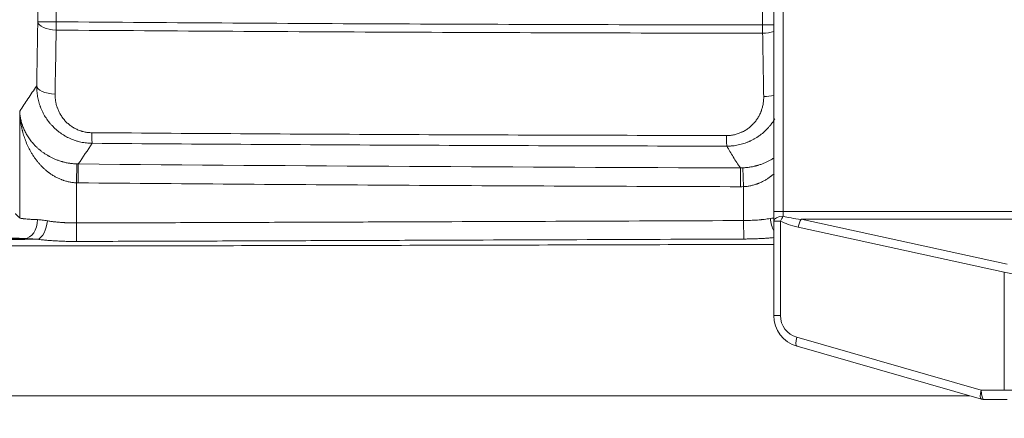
# Model space of a CAD drawing. Header units: millimetres. Extents: x -8 to 594, y 0 to 420.
# Tile 127 of 249: x 208 to 234, y 283 to 294. Entities that reach past the tile are written whole.
import ezdxf

# ---------------------------------------------------------------- set-up
doc = ezdxf.new("R2010")
doc.units = ezdxf.units.MM
doc.layers.add('1', color=7, linetype='Continuous', true_color=0xffffff)

msp = doc.modelspace()

# ---------------------------------------------------------------- linework, layer by layer
at = {"layer": '1', "color": 155, "linetype": 'Continuous', "lineweight": 13}
for p, q in [((208.055, 293.455), (208.055, 309.066)), ((208.542, 309.081), (208.542, 293.455)), ((227.781, 308.992), (227.781, 288.432)), ((208.542, 293.455), (208.055, 293.455)), ((207.577, 288.265), (207.577, 291.09)), ((209.092, 289.691), (209.076, 289.192)), ((209.128, 289.691), (209.124, 289.191)), ((226.648, 289.588), (226.646, 289.089)), ((226.71, 289.589), (226.729, 289.091)), ((209.076, 289.192), (209.076, 288.129)), ((227.781, 288.432), (227.531, 288.432)), ((227.781, 288.432), (249.124, 288.432)), ((227.781, 288.432), (227.781, 288.307)), ((226.733, 288.193), (226.735, 287.704)), ((227.531, 288.181), (227.705, 288.181)), ((227.705, 288.181), (227.705, 285.681)), ((249.124, 288.226), (228.252, 288.226)), ((228.252, 288.226), (233.706, 287.035)), ((209.076, 288.129), (209.077, 287.64)), ((233.63, 286.828), (228.176, 288.019)), ((233.63, 283.706), (233.63, 286.828)), ((227.531, 285.681), (227.705, 285.681)), ((228.14, 285.105), (233.018, 283.706)), ((233.018, 283.706), (233.63, 283.706)), ((233.63, 283.706), (236.503, 283.706))]:
    msp.add_line(p, q, dxfattribs=at)
at = {"layer": '1', "color": 155, "linetype": 'Continuous', "lineweight": 18}
for p, q in [((227.531, 288.432), (227.531, 308.975)), ((227.531, 288.181), (227.531, 288.432)), ((227.531, 285.681), (227.531, 288.181)), ((233.025, 283.466), (228.147, 284.864)), ((233.706, 283.456), (233.094, 283.456))]:
    msp.add_line(p, q, dxfattribs=at)
for centre, radius, start, end in [((228.381, 285.681), 0.85, 180, 254), ((233.094, 283.706), 0.25, 254, 270)]:
    msp.add_arc(centre, radius, start, end, dxfattribs=at)
at = {"layer": '1', "color": 155, "linetype": 'Continuous', "lineweight": 13}
msp.add_arc((228.305, 285.681), 0.6, 180, 254, dxfattribs=at)
for centre, major_axis, ratio, start_param, end_param in [((208.555, 293.455), (-0.5, 0.009), 0.437911, 0.038829, 1.551388), ((208.555, 293.455), (-0.004, -0.5), 0.026029, 4.712594, 5.165354), ((227.247, 293.371), (-0.5, -0.001), 0.000074, 4.107338, 4.738418), ((227.247, 293.371), (0.001, 0.5), 0.026029, 1.570836, 2.023724), ((227.247, 293.371), (0.5, 0.008), 0.437319, 4.681064, 5.310254), ((208.526, 291.761), (-0.5, 0.009), 0.437911, 0.038829, 1.551396), ((227.275, 291.693), (0.5, 0.009), 0.437305, 4.680832, 5.242811), ((209.5, 290.737), (-0.004, -0.5), 0.026001, 5.165351, 6.230808), ((226.289, 290.662), (-0.001, -0.5), 0.026016, 5.165318, 6.230808), ((207.708, 288.217), (0.015, 0.5), 0.683658, 3.189633, 4.733523), ((208.055, 288.186), (0.061, 0.496), 0.507626, 3.385486, 4.775109), ((227.678, 288.248), (-0.059, 0.497), 0.470607, 1.516949, 2.239119), ((227.781, 288.181), (-0.25, 0), 0.501813, 4.712389, 6.283185), ((227.781, 288.181), (0.121, 0.219), 0.26981, 1.115863, 1.718535), ((229.057, 288.432), (1.563, 0), 0.32, 3.667286, 4.113699), ((229.133, 288.432), (1.562, 0), 0.16, 3.667286, 4.113699), ((228.252, 288.019), (-0.053, -0.244), 0.298394, 3.773222, 4.777439), ((236.503, 292.79), (9.425, 0), 0.664119, 4.402686, 4.712389), ((228.216, 285.105), (-0.069, -0.24), 0.294009, 4.796496, 6.283185), ((233.094, 283.706), (-0.069, -0.24), 0.294009, 4.796496, 6.283185), ((233.094, 283.706), (0, -0.25), 0.304776, 4.712389, 6.283185)]:
    msp.add_ellipse(centre, major_axis=major_axis, ratio=ratio, start_param=start_param, end_param=end_param, dxfattribs=at)
for points in [[(227.234, 293.371), (227.22, 298.147), (227.213, 302.922), (227.211, 307.698)], [(227.263, 291.474), (227.254, 292.034), (227.244, 292.593), (227.235, 293.152)], [(209.495, 290.238), (209.373, 290.056), (209.251, 289.873), (209.128, 289.691)], [(209.092, 289.691), (209.104, 289.691), (209.116, 289.691), (209.128, 289.691)], [(209.128, 289.691), (214.968, 289.638), (220.808, 289.606), (226.648, 289.588)], [(226.648, 289.588), (226.669, 289.588), (226.689, 289.589), (226.71, 289.589)], [(209.124, 289.191), (209.108, 289.192), (209.092, 289.192), (209.076, 289.192)], [(226.729, 289.091), (226.702, 289.089), (226.674, 289.089), (226.646, 289.089)], [(226.733, 288.193), (226.732, 288.492), (226.73, 288.792), (226.729, 289.091)]]:
    msp.add_open_spline(points, degree=3, dxfattribs=at)
for points, knots in [([(208.027, 291.761), (208.031, 292.044), (208.036, 292.326), (208.046, 292.89), (208.051, 293.172), (208.055, 293.455)], [0, 0, 0, 0, 0.5, 0.5, 1, 1, 1, 1]), ([(208.542, 293.455), (211.657, 293.43), (214.773, 293.411), (221.003, 293.384), (224.119, 293.376), (227.234, 293.371)], [0, 0, 0, 0, 0.5, 0.5, 1, 1, 1, 1]), ([(208.542, 293.236), (208.537, 292.936), (208.532, 292.637), (208.522, 292.072), (208.517, 291.807), (208.513, 291.543)], [0, 0, 0, 0, 0.530895, 0.530895, 1, 1, 1, 1]), ([(227.235, 293.152), (224.119, 293.157), (221.004, 293.165), (214.773, 293.193), (211.657, 293.211), (208.542, 293.236)], [0, 0, 0, 0, 0.5, 0.5, 1, 1, 1, 1]), ([(207.577, 291.09), (207.649, 291.199), (207.722, 291.307), (207.872, 291.531), (207.95, 291.646), (208.027, 291.761)], [0, 0, 0, 0, 0.486093, 0.486093, 1, 1, 1, 1]), ([(209.495, 290.238), (209.47, 290.238), (209.42, 290.24), (209.37, 290.244), (209.295, 290.253), (209.246, 290.261), (209.173, 290.277), (209.148, 290.282), (209.112, 290.292), (209.1, 290.296), (209.076, 290.303), (209.064, 290.307), (209.028, 290.318), (208.981, 290.335), (208.935, 290.354), (208.867, 290.384), (208.822, 290.407), (208.758, 290.444), (208.737, 290.457), (208.705, 290.477), (208.69, 290.487), (208.674, 290.497), (208.664, 290.505), (208.659, 290.508), (208.634, 290.526), (208.594, 290.556), (208.556, 290.588), (208.501, 290.636), (208.466, 290.67), (208.416, 290.724), (208.399, 290.742), (208.376, 290.77), (208.364, 290.785), (208.353, 290.799), (208.345, 290.809), (208.341, 290.814), (208.308, 290.858), (208.28, 290.898), (208.229, 290.98), (208.206, 291.022), (208.163, 291.109), (208.144, 291.153), (208.124, 291.204), (208.122, 291.21), (208.118, 291.221), (208.116, 291.227), (208.11, 291.244), (208.106, 291.255), (208.095, 291.29), (208.088, 291.313), (208.069, 291.382), (208.058, 291.429), (208.042, 291.523), (208.036, 291.57), (208.028, 291.665), (208.026, 291.713), (208.027, 291.761)], [0, 0, 0, 0, 0.03125, 0.0625, 0.0625, 0.125, 0.125, 0.15625, 0.15625, 0.171875, 0.171875, 0.1875, 0.1875, 0.21875, 0.25, 0.25, 0.3125, 0.3125, 0.34375, 0.34375, 0.359375, 0.367188, 0.367188, 0.375, 0.375, 0.40625, 0.4375, 0.4375, 0.5, 0.5, 0.53125, 0.53125, 0.546875, 0.554688, 0.554688, 0.5625, 0.5625, 0.625, 0.625, 0.6875, 0.6875, 0.75, 0.75, 0.757813, 0.757813, 0.765625, 0.765625, 0.78125, 0.78125, 0.8125, 0.8125, 0.875, 0.875, 0.9375, 0.9375, 1, 1, 1, 1]), ([(208.513, 291.543), (208.512, 291.511), (208.513, 291.48), (208.518, 291.418), (208.521, 291.388), (208.531, 291.326), (208.538, 291.296), (208.549, 291.25), (208.553, 291.235), (208.56, 291.213), (208.564, 291.201), (208.568, 291.19), (208.57, 291.183), (208.572, 291.179), (208.584, 291.145), (208.596, 291.116), (208.623, 291.059), (208.637, 291.03), (208.67, 290.975), (208.687, 290.948), (208.709, 290.919), (208.711, 290.915), (208.716, 290.909), (208.718, 290.906), (208.726, 290.896), (208.741, 290.877), (208.757, 290.858), (208.789, 290.821), (208.812, 290.798), (208.861, 290.753), (208.886, 290.732), (208.916, 290.709), (208.92, 290.707), (208.927, 290.702), (208.93, 290.699), (208.94, 290.692), (208.947, 290.687), (208.968, 290.673), (208.983, 290.664), (209.026, 290.638), (209.056, 290.623), (209.117, 290.594), (209.149, 290.581), (209.186, 290.569), (209.19, 290.567), (209.198, 290.565), (209.211, 290.561), (209.223, 290.557), (209.248, 290.55), (209.265, 290.546), (209.315, 290.535), (209.349, 290.529), (209.417, 290.521), (209.452, 290.519), (209.487, 290.519)], [0, 0, 0, 0, 0.0625, 0.0625, 0.125, 0.125, 0.1875, 0.1875, 0.21875, 0.21875, 0.234375, 0.242188, 0.242188, 0.25, 0.25, 0.3125, 0.3125, 0.375, 0.375, 0.4375, 0.4375, 0.445312, 0.445312, 0.453125, 0.453125, 0.46875, 0.5, 0.5, 0.5625, 0.5625, 0.625, 0.625, 0.632812, 0.632812, 0.640625, 0.640625, 0.65625, 0.65625, 0.6875, 0.6875, 0.75, 0.75, 0.8125, 0.8125, 0.820312, 0.820312, 0.828125, 0.84375, 0.84375, 0.875, 0.875, 0.9375, 0.9375, 1, 1, 1, 1]), ([(226.277, 290.444), (226.294, 290.444), (226.312, 290.444), (226.339, 290.446), (226.348, 290.446), (226.361, 290.447), (226.365, 290.448), (226.374, 290.448), (226.379, 290.449), (226.418, 290.453), (226.453, 290.459), (226.521, 290.474), (226.554, 290.483), (226.62, 290.505), (226.652, 290.518), (226.687, 290.534), (226.691, 290.536), (226.699, 290.54), (226.711, 290.545), (226.722, 290.551), (226.745, 290.563), (226.76, 290.572), (226.803, 290.598), (226.831, 290.616), (226.885, 290.656), (226.91, 290.677), (226.947, 290.711), (226.959, 290.722), (226.977, 290.74), (226.982, 290.746), (226.991, 290.755), (226.994, 290.758), (226.999, 290.764), (227.002, 290.767), (227.027, 290.795), (227.047, 290.821), (227.086, 290.873), (227.103, 290.9), (227.136, 290.955), (227.151, 290.983), (227.172, 291.027), (227.178, 291.042), (227.187, 291.064), (227.192, 291.075), (227.196, 291.086), (227.199, 291.094), (227.2, 291.098), (227.213, 291.132), (227.222, 291.162), (227.238, 291.223), (227.244, 291.254), (227.255, 291.316), (227.258, 291.348), (227.263, 291.411), (227.264, 291.442), (227.263, 291.474)], [0, 0, 0, 0, 0.03125, 0.03125, 0.046875, 0.046875, 0.054687, 0.054687, 0.0625, 0.0625, 0.125, 0.125, 0.1875, 0.1875, 0.25, 0.25, 0.257812, 0.257812, 0.265625, 0.28125, 0.28125, 0.3125, 0.3125, 0.375, 0.375, 0.4375, 0.4375, 0.46875, 0.46875, 0.484375, 0.484375, 0.492188, 0.492188, 0.5, 0.5, 0.5625, 0.5625, 0.625, 0.625, 0.6875, 0.6875, 0.71875, 0.71875, 0.734375, 0.742188, 0.742188, 0.75, 0.75, 0.8125, 0.8125, 0.875, 0.875, 0.9375, 0.9375, 1, 1, 1, 1]), ([(207.577, 291.09), (207.577, 291.09), (207.577, 291.089), (207.577, 291.089), (207.577, 291.088), (207.577, 291.088), (207.577, 291.086), (207.577, 291.082), (207.577, 291.074), (207.578, 291.057), (207.58, 291.044), (207.582, 291.016), (207.584, 290.997), (207.592, 290.942), (207.598, 290.905), (207.614, 290.832), (207.624, 290.795), (207.638, 290.749), (207.643, 290.735), (207.647, 290.722), (207.651, 290.712), (207.652, 290.708), (207.66, 290.685), (207.667, 290.667), (207.689, 290.613), (207.706, 290.577), (207.742, 290.506), (207.761, 290.47), (207.804, 290.401), (207.828, 290.366), (207.866, 290.315), (207.879, 290.298), (207.906, 290.264), (207.924, 290.243), (207.942, 290.222), (207.95, 290.214), (207.954, 290.209), (207.965, 290.197), (207.973, 290.189), (207.997, 290.164), (208.013, 290.148), (208.047, 290.116), (208.064, 290.1), (208.1, 290.069), (208.118, 290.054), (208.156, 290.024), (208.176, 290.009), (208.217, 289.98), (208.237, 289.966), (208.281, 289.938), (208.303, 289.924), (208.332, 289.908), (208.338, 289.904), (208.349, 289.898), (208.367, 289.888), (208.385, 289.878), (208.421, 289.86), (208.446, 289.848), (208.497, 289.825), (208.523, 289.813), (208.577, 289.793), (208.604, 289.783), (208.647, 289.769), (208.661, 289.764), (208.683, 289.758), (208.69, 289.755), (208.705, 289.751), (208.72, 289.747), (208.734, 289.743), (208.749, 289.739), (208.757, 289.738), (208.779, 289.732), (208.795, 289.729), (208.84, 289.719), (208.871, 289.714), (208.933, 289.704), (208.964, 289.7), (209.028, 289.694), (209.06, 289.692), (209.092, 289.691)], [0, 0, 0, 0, 0.000488, 0.000488, 0.000977, 0.000977, 0.001953, 0.003906, 0.007813, 0.015625, 0.03125, 0.03125, 0.0625, 0.0625, 0.125, 0.125, 0.1875, 0.1875, 0.203125, 0.210938, 0.210938, 0.21875, 0.21875, 0.25, 0.25, 0.3125, 0.3125, 0.375, 0.375, 0.4375, 0.4375, 0.46875, 0.46875, 0.5, 0.507813, 0.507813, 0.515625, 0.515625, 0.53125, 0.53125, 0.5625, 0.5625, 0.59375, 0.59375, 0.625, 0.625, 0.65625, 0.65625, 0.6875, 0.6875, 0.71875, 0.71875, 0.726563, 0.726563, 0.734375, 0.75, 0.75, 0.78125, 0.78125, 0.8125, 0.8125, 0.84375, 0.84375, 0.859375, 0.859375, 0.867188, 0.867188, 0.875, 0.882813, 0.882813, 0.890625, 0.890625, 0.90625, 0.90625, 0.9375, 0.9375, 0.96875, 0.96875, 1, 1, 1, 1]), ([(209.076, 289.192), (209.043, 289.194), (209.011, 289.197), (208.948, 289.205), (208.917, 289.21), (208.855, 289.222), (208.824, 289.23), (208.778, 289.243), (208.763, 289.248), (208.741, 289.255), (208.733, 289.258), (208.718, 289.263), (208.704, 289.268), (208.689, 289.274), (208.674, 289.279), (208.667, 289.282), (208.645, 289.291), (208.631, 289.297), (208.589, 289.316), (208.562, 289.33), (208.508, 289.358), (208.482, 289.373), (208.432, 289.404), (208.407, 289.421), (208.371, 289.446), (208.353, 289.459), (208.335, 289.472), (208.324, 289.481), (208.318, 289.486), (208.289, 289.508), (208.267, 289.527), (208.224, 289.565), (208.203, 289.584), (208.163, 289.624), (208.144, 289.644), (208.106, 289.685), (208.088, 289.705), (208.052, 289.747), (208.035, 289.769), (208.002, 289.812), (207.986, 289.834), (207.962, 289.867), (207.955, 289.878), (207.943, 289.895), (207.94, 289.901), (207.932, 289.912), (207.914, 289.941), (207.896, 289.969), (207.869, 290.015), (207.856, 290.038), (207.819, 290.108), (207.796, 290.155), (207.754, 290.249), (207.735, 290.297), (207.699, 290.394), (207.684, 290.442), (207.662, 290.516), (207.656, 290.541), (207.648, 290.572), (207.646, 290.578), (207.643, 290.59), (207.639, 290.609), (207.634, 290.627), (207.621, 290.69), (207.611, 290.739), (207.596, 290.839), (207.59, 290.889), (207.583, 290.964), (207.581, 290.989), (207.579, 291.027), (207.578, 291.046), (207.577, 291.068), (207.577, 291.079), (207.577, 291.084), (207.577, 291.087), (207.577, 291.088), (207.577, 291.088), (207.577, 291.089), (207.577, 291.089), (207.577, 291.09)], [0, 0, 0, 0, 0.03125, 0.03125, 0.0625, 0.0625, 0.09375, 0.09375, 0.109375, 0.109375, 0.117187, 0.117187, 0.125, 0.132812, 0.132812, 0.140625, 0.140625, 0.15625, 0.15625, 0.1875, 0.1875, 0.21875, 0.21875, 0.25, 0.25, 0.265625, 0.273437, 0.273437, 0.28125, 0.28125, 0.3125, 0.3125, 0.34375, 0.34375, 0.375, 0.375, 0.40625, 0.40625, 0.4375, 0.4375, 0.46875, 0.46875, 0.484375, 0.484375, 0.492187, 0.492187, 0.5, 0.53125, 0.53125, 0.5625, 0.5625, 0.625, 0.625, 0.6875, 0.6875, 0.75, 0.75, 0.78125, 0.78125, 0.789062, 0.789062, 0.796875, 0.8125, 0.8125, 0.875, 0.875, 0.9375, 0.9375, 0.96875, 0.96875, 0.984375, 0.992187, 0.996094, 0.998047, 0.999023, 0.999023, 0.999512, 0.999512, 1, 1, 1, 1]), ([(227.557, 290.884), (227.552, 290.877), (227.548, 290.87), (227.518, 290.822), (227.49, 290.781), (227.445, 290.723), (227.43, 290.704), (227.398, 290.666), (227.381, 290.648), (227.33, 290.593), (227.294, 290.559), (227.22, 290.494), (227.181, 290.463), (227.12, 290.42), (227.079, 290.393), (227.015, 290.354), (226.971, 290.33), (226.937, 290.313), (226.925, 290.308), (226.908, 290.3), (226.902, 290.297), (226.891, 290.292), (226.862, 290.279), (226.809, 290.257), (226.738, 290.232), (226.665, 290.211), (226.592, 290.194), (226.517, 290.18), (226.466, 290.174), (226.435, 290.17), (226.428, 290.17), (226.415, 290.169), (226.409, 290.168), (226.39, 290.166), (226.377, 290.166), (226.339, 290.164), (226.313, 290.163), (226.287, 290.163)], [0, 0, 0, 0, 0.016982, 0.016982, 0.115283, 0.115283, 0.164434, 0.164434, 0.213585, 0.213585, 0.311887, 0.311887, 0.410189, 0.410189, 0.45934, 0.508491, 0.557642, 0.557642, 0.582217, 0.582217, 0.594505, 0.594505, 0.606793, 0.655944, 0.705094, 0.754245, 0.803396, 0.852547, 0.901698, 0.901698, 0.913986, 0.913986, 0.926274, 0.926274, 0.950849, 0.950849, 1, 1, 1, 1]), ([(209.487, 290.519), (212.285, 290.498), (215.083, 290.481), (220.68, 290.457), (223.478, 290.449), (226.277, 290.444)], [0, 0, 0, 0, 0.5, 0.5, 1, 1, 1, 1]), ([(226.287, 290.163), (223.488, 290.168), (220.69, 290.176), (215.093, 290.201), (212.294, 290.217), (209.495, 290.238)], [0, 0, 0, 0, 0.5, 0.5, 1, 1, 1, 1]), ([(226.648, 289.588), (226.581, 289.684), (226.518, 289.78), (226.397, 289.972), (226.341, 290.067), (226.287, 290.163)], [0, 0, 0, 0, 0.5, 0.5, 1, 1, 1, 1]), ([(226.71, 289.589), (226.742, 289.591), (226.774, 289.593), (226.838, 289.599), (226.869, 289.603), (226.931, 289.613), (226.962, 289.618), (227.007, 289.628), (227.022, 289.632), (227.045, 289.637), (227.052, 289.639), (227.067, 289.643), (227.082, 289.647), (227.097, 289.651), (227.111, 289.655), (227.118, 289.658), (227.14, 289.664), (227.154, 289.669), (227.197, 289.683), (227.224, 289.693), (227.277, 289.714), (227.303, 289.725), (227.354, 289.748), (227.379, 289.761), (227.415, 289.779), (227.433, 289.789), (227.454, 289.801), (227.465, 289.807), (227.471, 289.811), (227.497, 289.826), (227.519, 289.839), (227.541, 289.854), (227.542, 289.854), (227.542, 289.854)], [0, 0, 0, 0, 0.099795, 0.099795, 0.199591, 0.199591, 0.299386, 0.299386, 0.349284, 0.349284, 0.374233, 0.374233, 0.399182, 0.424131, 0.424131, 0.449079, 0.449079, 0.498977, 0.498977, 0.598773, 0.598773, 0.698568, 0.698568, 0.798363, 0.798363, 0.848261, 0.87321, 0.885684, 0.898159, 0.898159, 0.997954, 0.997954, 1, 1, 1, 1]), ([(227.54, 289.433), (227.524, 289.419), (227.507, 289.405), (227.487, 289.39), (227.485, 289.387), (227.479, 289.383), (227.47, 289.376), (227.45, 289.36), (227.432, 289.347), (227.396, 289.322), (227.371, 289.305), (227.321, 289.274), (227.295, 289.259), (227.242, 289.23), (227.215, 289.217), (227.173, 289.198), (227.158, 289.191), (227.137, 289.182), (227.13, 289.179), (227.115, 289.174), (227.1, 289.168), (227.086, 289.163), (227.071, 289.157), (227.063, 289.155), (227.041, 289.147), (227.026, 289.143), (226.98, 289.13), (226.95, 289.122), (226.888, 289.109), (226.857, 289.103), (226.794, 289.095), (226.762, 289.092), (226.729, 289.091)], [0, 0, 0, 0, 0.07626, 0.07626, 0.08909, 0.08909, 0.101919, 0.127579, 0.178898, 0.178898, 0.281535, 0.281535, 0.384173, 0.384173, 0.486811, 0.486811, 0.53813, 0.53813, 0.563789, 0.563789, 0.589449, 0.615108, 0.615108, 0.640768, 0.640768, 0.692087, 0.692087, 0.794724, 0.794724, 0.897362, 0.897362, 1, 1, 1, 1]), ([(226.646, 289.089), (223.726, 289.098), (220.805, 289.11), (214.965, 289.144), (212.044, 289.165), (209.124, 289.191)], [0, 0, 0, 0, 0.5, 0.5, 1, 1, 1, 1]), ([(207.464, 288.378), (207.465, 288.377), (207.466, 288.376), (207.503, 288.338), (207.54, 288.301), (207.577, 288.265)], [0, 0, 0, 0, 0.023723, 0.023723, 1, 1, 1, 1]), ([(207.577, 288.265), (207.578, 288.262), (207.582, 288.26), (207.595, 288.256), (207.604, 288.254), (207.626, 288.249), (207.64, 288.247), (207.659, 288.244), (207.666, 288.244), (207.672, 288.243), (207.676, 288.242), (207.679, 288.242), (207.69, 288.241), (207.7, 288.24), (207.73, 288.237), (207.752, 288.235), (207.801, 288.231), (207.827, 288.229), (207.87, 288.226), (207.885, 288.225), (207.907, 288.224), (207.919, 288.223), (207.931, 288.223), (207.939, 288.222), (207.943, 288.222), (207.98, 288.22), (208.014, 288.219), (208.05, 288.217)], [0, 0, 0, 0, 0.125, 0.125, 0.25, 0.25, 0.375, 0.375, 0.40625, 0.421875, 0.421875, 0.4375, 0.4375, 0.5, 0.5, 0.625, 0.625, 0.75, 0.75, 0.8125, 0.8125, 0.84375, 0.859375, 0.859375, 0.875, 0.875, 1, 1, 1, 1]), ([(208.05, 288.217), (208.07, 288.216), (208.09, 288.215), (208.132, 288.211), (208.153, 288.209), (208.197, 288.203), (208.219, 288.2), (208.264, 288.193), (208.287, 288.19), (208.31, 288.186)], [0, 0, 0, 0, 0.25, 0.25, 0.5, 0.5, 0.75, 0.75, 1, 1, 1, 1]), ([(208.31, 288.186), (208.339, 288.181), (208.368, 288.177), (208.427, 288.168), (208.487, 288.161), (208.549, 288.154), (208.612, 288.148), (208.644, 288.145), (208.692, 288.142), (208.709, 288.141), (208.733, 288.139), (208.745, 288.138), (208.758, 288.138), (208.766, 288.137), (208.77, 288.137), (208.807, 288.135), (208.874, 288.132), (208.941, 288.13), (209.008, 288.129), (209.042, 288.129), (209.076, 288.129)], [0, 0, 0, 0, 0.125, 0.125, 0.25, 0.375, 0.375, 0.5, 0.5, 0.5625, 0.5625, 0.59375, 0.609375, 0.609375, 0.625, 0.625, 0.75, 0.875, 0.875, 1, 1, 1, 1]), ([(209.076, 288.129), (209.811, 288.131), (210.547, 288.134), (212.018, 288.138), (213.49, 288.143), (214.961, 288.149), (216.065, 288.153), (216.433, 288.154), (217.168, 288.157), (220.479, 288.169), (223.79, 288.181), (226.733, 288.193)], [0, 0, 0, 0, 0.125, 0.125, 0.25, 0.375, 0.375, 0.4375, 0.4375, 0.5, 1, 1, 1, 1]), ([(226.733, 288.193), (226.764, 288.194), (226.795, 288.194), (226.856, 288.195), (226.917, 288.197), (227.008, 288.202), (227.068, 288.206), (227.128, 288.21), (227.157, 288.213), (227.194, 288.216), (227.201, 288.217), (227.216, 288.218), (227.223, 288.219), (227.245, 288.221), (227.26, 288.223), (227.303, 288.228), (227.36, 288.235), (227.415, 288.243), (227.442, 288.247)], [0, 0, 0, 0, 0.125, 0.125, 0.25, 0.375, 0.5, 0.5, 0.625, 0.625, 0.65625, 0.65625, 0.6875, 0.6875, 0.75, 0.75, 0.875, 1, 1, 1, 1]), ([(227.442, 288.247), (227.467, 288.251), (227.491, 288.255), (227.521, 288.259), (227.527, 288.26), (227.533, 288.261)], [0, 0, 0, 0, 0.806492, 0.806492, 1, 1, 1, 1]), ([(192.307, 287.78), (192.696, 287.775), (193.085, 287.77), (193.869, 287.761), (194.265, 287.757), (195.055, 287.75), (195.451, 287.746), (196.637, 287.737), (197.428, 287.732), (199.009, 287.723), (199.8, 287.72), (200.986, 287.717), (201.382, 287.716), (202.173, 287.715), (202.568, 287.714), (203.754, 287.714), (204.545, 287.714), (205.732, 287.715), (206.127, 287.715), (206.918, 287.716), (207.313, 287.717), (207.709, 287.718)], [0, 0, 0, 0, 0.07575, 0.07575, 0.152771, 0.152771, 0.229792, 0.229792, 0.383833, 0.383833, 0.537875, 0.537875, 0.614896, 0.614896, 0.691917, 0.691917, 0.845958, 0.845958, 0.922979, 0.922979, 1, 1, 1, 1]), ([(208.056, 287.697), (207.749, 287.696), (207.441, 287.696), (206.827, 287.695), (206.519, 287.694), (205.598, 287.693), (204.983, 287.693), (203.754, 287.692), (203.14, 287.693), (201.91, 287.694), (201.296, 287.695), (200.067, 287.698), (199.452, 287.7), (198.224, 287.706), (197.609, 287.709), (196.38, 287.717), (195.766, 287.722), (194.537, 287.733), (193.922, 287.739), (192.974, 287.75), (192.641, 287.754), (192.307, 287.759)], [0, 0, 0, 0, 0.058527, 0.058527, 0.117055, 0.117055, 0.23411, 0.23411, 0.351165, 0.351165, 0.46822, 0.46822, 0.585274, 0.585274, 0.702329, 0.702329, 0.819384, 0.819384, 0.936439, 0.936439, 1, 1, 1, 1]), ([(207.709, 287.718), (207.685, 287.718), (207.638, 287.72), (207.594, 287.721), (207.566, 287.722), (207.561, 287.723), (207.55, 287.723), (207.535, 287.724), (207.519, 287.724), (207.489, 287.726), (207.449, 287.727), (207.395, 287.73), (207.344, 287.733), (207.297, 287.736), (207.255, 287.739), (207.229, 287.741), (207.214, 287.742), (207.211, 287.742), (207.205, 287.743), (207.196, 287.744), (207.188, 287.745), (207.172, 287.746), (207.153, 287.748), (207.128, 287.752), (207.109, 287.755), (207.093, 287.758), (207.083, 287.762), (207.079, 287.764), (207.078, 287.765)], [0, 0, 0, 0, 0.0625, 0.125, 0.125, 0.140625, 0.140625, 0.15625, 0.1875, 0.1875, 0.25, 0.3125, 0.375, 0.4375, 0.5, 0.5625, 0.5625, 0.578125, 0.578125, 0.59375, 0.625, 0.625, 0.6875, 0.75, 0.8125, 0.875, 0.9375, 1, 1, 1, 1]), ([(208.056, 287.697), (208.026, 287.699), (207.996, 287.702), (207.937, 287.706), (207.908, 287.708), (207.85, 287.712), (207.821, 287.713), (207.765, 287.716), (207.737, 287.717), (207.709, 287.718)], [0, 0, 0, 0, 0.25, 0.25, 0.5, 0.5, 0.75, 0.75, 1, 1, 1, 1]), ([(209.077, 287.64), (209.032, 287.64), (208.987, 287.64), (208.898, 287.641), (208.808, 287.643), (208.72, 287.646), (208.67, 287.648), (208.665, 287.648), (208.654, 287.649), (208.637, 287.649), (208.599, 287.651), (208.567, 287.653), (208.502, 287.656), (208.46, 287.659), (208.376, 287.665), (208.293, 287.672), (208.213, 287.679), (208.133, 287.688), (208.094, 287.692), (208.056, 287.697)], [0, 0, 0, 0, 0.125, 0.125, 0.25, 0.375, 0.375, 0.390625, 0.390625, 0.40625, 0.4375, 0.5, 0.5, 0.625, 0.625, 0.75, 0.875, 0.875, 1, 1, 1, 1]), ([(226.735, 287.704), (223.792, 287.692), (220.481, 287.68), (217.17, 287.668), (216.434, 287.665), (216.066, 287.664), (214.963, 287.66), (213.491, 287.654), (212.02, 287.649), (210.548, 287.645), (209.813, 287.642), (209.077, 287.64)], [0, 0, 0, 0, 0.5, 0.5625, 0.5625, 0.625, 0.625, 0.75, 0.875, 0.875, 1, 1, 1, 1]), ([(227.534, 287.743), (227.508, 287.741), (227.483, 287.738), (227.437, 287.734), (227.418, 287.733), (227.389, 287.73), (227.379, 287.73), (227.359, 287.728), (227.349, 287.727), (227.3, 287.724), (227.261, 287.721), (227.182, 287.717), (227.102, 287.713), (227.021, 287.71), (226.94, 287.707), (226.899, 287.706), (226.817, 287.705), (226.776, 287.705), (226.735, 287.704)], [0, 0, 0, 0, 0.102032, 0.102032, 0.176862, 0.176862, 0.214278, 0.214278, 0.251693, 0.251693, 0.401354, 0.401354, 0.551016, 0.700677, 0.700677, 0.850339, 0.850339, 1, 1, 1, 1])]:
    msp.add_open_spline(points, degree=3, knots=knots, dxfattribs=at)
at = {"layer": '1', "color": 155, "linetype": 'Continuous', "lineweight": 18}
for points, degree, knots in [([(252.919, 267.397), (252.413, 267.403), (251.802, 267.409), (251.141, 267.417), (250.453, 267.428), (249.743, 267.447), (249.502, 267.45), (249.349, 267.444), (249.121, 267.445), (248.569, 267.47), (247.391, 267.476), (244.548, 267.501), (238.643, 267.522), (231.151, 267.538), (223.35, 267.557), (215.297, 267.583), (208.115, 267.62), (203.249, 267.652), (199.939, 267.676), (196.933, 267.714), (194.563, 267.75), (192.505, 267.792), (190.446, 267.837), (188.066, 267.896), (185.651, 267.964), (183.107, 268.049), (180.696, 268.142), (178.671, 268.228), (176.758, 268.319), (174.848, 268.423), (173.151, 268.526), (171.627, 268.628), (170.323, 268.722), (169.182, 268.812), (168.269, 268.889), (167.301, 268.974), (166.163, 269.079), (164.809, 269.211), (163.296, 269.369), (161.56, 269.564), (159.674, 269.794), (157.792, 270.043), (155.916, 270.312), (154.046, 270.604), (152.212, 270.912), (150.573, 271.21), (149.127, 271.489), (147.871, 271.745), (146.802, 271.973), (145.894, 272.174), (144.989, 272.382), (144.087, 272.596), (143.189, 272.817), (142.294, 273.045), (141.403, 273.28), (140.516, 273.523), (139.632, 273.773), (138.752, 274.03), (137.875, 274.295), (137.003, 274.568), (136.133, 274.849), (135.267, 275.137), (134.405, 275.434), (133.546, 275.739), (132.69, 276.051), (131.837, 276.371), (130.986, 276.698), (130.139, 277.033), (129.285, 277.378), (128.264, 277.799), (127.079, 278.303), (125.883, 278.828), (124.713, 279.359), (123.388, 279.977), (122.072, 280.61), (120.765, 281.258), (119.323, 281.992), (117.712, 282.838), (116.3, 283.603), (115.028, 284.309), (113.763, 285.026), (112.702, 285.64), (111.762, 286.191), (110.749, 286.803), (109.92, 287.312), (109.402, 287.631), (108.999, 287.881), (108.79, 288.01)], 5, [0, 0, 0, 0, 0, 0, 0.016833, 0.020278, 0.021974, 0.022944, 0.023576, 0.024508, 0.025324, 0.029937, 0.041286, 0.062514, 0.118916, 0.221378, 0.278719, 0.300339, 0.32995, 0.357444, 0.383059, 0.388759, 0.400332, 0.408793, 0.425949, 0.451567, 0.468012, 0.480813, 0.49361, 0.506404, 0.519194, 0.531982, 0.544767, 0.550514, 0.557551, 0.563005, 0.570335, 0.575496, 0.58312, 0.595909, 0.608702, 0.621501, 0.63431, 0.647132, 0.659969, 0.672797, 0.685595, 0.6974, 0.703776, 0.710146, 0.716511, 0.722871, 0.729226, 0.735577, 0.741925, 0.748269, 0.754612, 0.760953, 0.767293, 0.773632, 0.779973, 0.786315, 0.792659, 0.799006, 0.805356, 0.811711, 0.81807, 0.824435, 0.830805, 0.837181, 0.843564, 0.850277, 0.863079, 0.875913, 0.883045, 0.888758, 0.901592, 0.914418, 0.927239, 0.940058, 0.952876, 0.958227, 0.965696, 0.978519, 0.983285, 0.991347, 1, 1, 1, 1, 1, 1]), ([(252.916, 267.123), (252.41, 267.128), (251.799, 267.134), (251.137, 267.142), (250.447, 267.152), (249.737, 267.171), (249.505, 267.174), (249.353, 267.168), (249.114, 267.169), (248.562, 267.194), (247.389, 267.199), (244.546, 267.222), (238.642, 267.241), (231.15, 267.254), (223.349, 267.27), (215.295, 267.292), (208.112, 267.326), (203.245, 267.355), (199.933, 267.378), (196.924, 267.414), (194.553, 267.449), (192.492, 267.49), (190.432, 267.535), (188.05, 267.592), (185.631, 267.659), (183.084, 267.743), (180.669, 267.835), (178.64, 267.92), (176.723, 268.011), (174.808, 268.114), (173.106, 268.217), (171.577, 268.319), (170.269, 268.412), (169.124, 268.502), (168.208, 268.579), (167.236, 268.664), (166.094, 268.768), (164.735, 268.9), (163.215, 269.059), (161.472, 269.254), (159.578, 269.484), (157.687, 269.733), (155.801, 270.003), (153.92, 270.295), (152.076, 270.605), (150.427, 270.903), (148.972, 271.183), (147.707, 271.441), (146.632, 271.67), (145.718, 271.871), (144.806, 272.08), (143.898, 272.295), (142.994, 272.518), (142.092, 272.747), (141.195, 272.983), (140.301, 273.227), (139.41, 273.478), (138.523, 273.737), (137.64, 274.004), (136.76, 274.278), (135.884, 274.561), (135.011, 274.851), (134.142, 275.15), (133.276, 275.456), (132.414, 275.771), (131.555, 276.093), (130.698, 276.422), (129.845, 276.758), (128.986, 277.105), (127.959, 277.528), (126.766, 278.034), (125.563, 278.562), (124.385, 279.096), (123.055, 279.716), (121.732, 280.352), (120.418, 281.002), (118.969, 281.738), (117.352, 282.587), (115.934, 283.354), (114.658, 284.062), (113.388, 284.781), (112.324, 285.396), (111.381, 285.949), (110.364, 286.562), (109.533, 287.071), (109.013, 287.391), (108.609, 287.641), (108.4, 287.771)], 5, [0, 0, 0, 0, 0, 0, 0.016833, 0.020278, 0.021974, 0.022944, 0.023576, 0.024508, 0.025324, 0.029937, 0.041286, 0.062514, 0.118916, 0.221378, 0.278719, 0.300339, 0.32995, 0.357444, 0.383059, 0.388759, 0.400332, 0.408793, 0.425949, 0.451567, 0.468012, 0.480813, 0.49361, 0.506404, 0.519194, 0.531982, 0.544767, 0.550514, 0.557551, 0.563005, 0.570335, 0.575496, 0.58312, 0.595909, 0.608702, 0.621501, 0.63431, 0.647132, 0.659969, 0.672797, 0.685595, 0.6974, 0.703776, 0.710146, 0.716511, 0.722871, 0.729226, 0.735577, 0.741925, 0.748269, 0.754612, 0.760953, 0.767293, 0.773632, 0.779973, 0.786315, 0.792659, 0.799006, 0.805356, 0.811711, 0.81807, 0.824435, 0.830805, 0.837181, 0.843564, 0.850277, 0.863079, 0.875913, 0.883045, 0.888758, 0.901592, 0.914418, 0.927239, 0.940058, 0.952876, 0.958227, 0.965696, 0.978519, 0.983285, 0.991347, 1, 1, 1, 1, 1, 1]), ([(252.917, 267.25), (252.412, 267.256), (251.801, 267.263), (251.14, 267.271), (250.45, 267.281), (249.74, 267.3), (249.504, 267.304), (249.351, 267.298), (249.118, 267.299), (248.566, 267.323), (247.391, 267.329), (244.547, 267.354), (238.643, 267.375), (231.151, 267.392), (223.35, 267.411), (215.297, 267.438), (208.115, 267.475), (203.248, 267.506), (199.938, 267.531), (196.931, 267.568), (194.561, 267.604), (192.502, 267.647), (190.443, 267.692), (188.063, 267.751), (185.647, 267.819), (183.103, 267.904), (180.691, 267.997), (178.666, 268.083), (176.752, 268.175), (174.841, 268.278), (173.143, 268.381), (171.619, 268.483), (170.314, 268.578), (169.172, 268.668), (168.259, 268.744), (167.29, 268.83), (166.152, 268.935), (164.797, 269.067), (163.283, 269.225), (161.546, 269.421), (159.659, 269.651), (157.777, 269.9), (155.899, 270.169), (154.027, 270.461), (152.192, 270.77), (150.552, 271.067), (149.105, 271.347), (147.847, 271.604), (146.778, 271.832), (145.869, 272.033), (144.963, 272.241), (144.061, 272.455), (143.162, 272.676), (142.266, 272.905), (141.374, 273.14), (140.486, 273.383), (139.601, 273.633), (138.72, 273.891), (137.843, 274.156), (136.969, 274.429), (136.099, 274.71), (135.232, 274.999), (134.369, 275.296), (133.509, 275.601), (132.652, 275.914), (131.798, 276.234), (130.947, 276.562), (130.098, 276.897), (129.244, 277.242), (128.222, 277.664), (127.036, 278.168), (125.839, 278.693), (124.667, 279.225), (123.342, 279.844), (122.025, 280.478), (120.717, 281.126), (119.273, 281.86), (117.661, 282.707), (116.248, 283.473), (114.976, 284.179), (113.71, 284.897), (112.648, 285.511), (111.708, 286.063), (110.694, 286.675), (109.864, 287.184), (109.346, 287.504), (108.943, 287.754), (108.734, 287.883)], 5, [0, 0, 0, 0, 0, 0, 0.016833, 0.020278, 0.021974, 0.022944, 0.023576, 0.024508, 0.025324, 0.029937, 0.041286, 0.062514, 0.118916, 0.221378, 0.278719, 0.300339, 0.32995, 0.357444, 0.383059, 0.388759, 0.400332, 0.408793, 0.425949, 0.451567, 0.468012, 0.480813, 0.49361, 0.506404, 0.519194, 0.531982, 0.544767, 0.550514, 0.557551, 0.563005, 0.570335, 0.575496, 0.58312, 0.595909, 0.608702, 0.621501, 0.63431, 0.647132, 0.659969, 0.672797, 0.685595, 0.6974, 0.703776, 0.710146, 0.716511, 0.722871, 0.729226, 0.735577, 0.741925, 0.748269, 0.754612, 0.760953, 0.767293, 0.773632, 0.779973, 0.786315, 0.792659, 0.799006, 0.805356, 0.811711, 0.81807, 0.824435, 0.830805, 0.837181, 0.843564, 0.850277, 0.863079, 0.875913, 0.883045, 0.888758, 0.901592, 0.914418, 0.927239, 0.940058, 0.952876, 0.958227, 0.965696, 0.978519, 0.983285, 0.991347, 1, 1, 1, 1, 1, 1]), ([(227.529, 287.563), (227.421, 287.563), (226.116, 287.559), (223.591, 287.552), (219.959, 287.542), (216.351, 287.534), (212.607, 287.527), (208.786, 287.521), (204.91, 287.52), (201.227, 287.528), (197.736, 287.547), (194.785, 287.574), (192.998, 287.597), (192.31, 287.607)], 3, [0, 0, 0, 0, 0.009222, 0.111139, 0.215055, 0.31852, 0.418426, 0.533904, 0.643944, 0.748534, 0.84763, 0.941357, 1, 1, 1, 1]), ([(180.213, 283.551), (180.859, 283.551), (181.517, 283.552), (182.519, 283.552), (182.855, 283.552), (183.364, 283.552), (183.535, 283.552), (183.875, 283.552), (184.045, 283.552), (184.891, 283.552), (185.562, 283.552), (186.395, 283.552), (186.56, 283.552), (186.894, 283.553), (187.063, 283.553), (187.575, 283.553), (187.925, 283.553), (188.641, 283.553), (189.007, 283.553), (189.568, 283.553), (189.757, 283.553), (190.138, 283.553), (190.329, 283.553), (191.286, 283.553), (192.06, 283.553), (193.039, 283.553), (193.235, 283.553), (193.625, 283.553), (193.819, 283.553), (194.399, 283.553), (194.782, 283.553), (195.924, 283.553), (196.673, 283.553), (197.502, 283.553), (197.594, 283.553), (197.731, 283.553), (197.777, 283.553), (197.869, 283.553), (197.918, 283.553), (198.075, 283.553), (198.194, 283.553), (198.393, 283.553), (198.462, 283.553), (198.572, 283.553), (198.61, 283.553), (198.685, 283.553), (198.721, 283.553), (199.038, 283.553), (199.246, 283.553), (199.414, 283.553), (199.442, 283.553), (199.5, 283.553), (199.529, 283.553), (199.617, 283.553), (199.675, 283.553), (199.967, 283.553), (200.2, 283.553), (200.55, 283.553), (200.667, 283.553), (200.842, 283.553), (200.9, 283.553), (200.988, 283.554), (201.017, 283.554), (201.076, 283.554), (201.107, 283.554), (201.399, 283.554), (201.744, 283.554), (202.283, 283.554), (202.396, 283.554), (202.573, 283.554), (202.634, 283.554), (202.756, 283.554), (202.817, 283.554), (203.121, 283.554), (203.364, 283.554), (204.09, 283.554), (204.572, 283.554), (205.531, 283.554), (206.007, 283.554), (208.395, 283.554), (210.323, 283.554), (212.514, 283.554), (212.757, 283.554), (213.244, 283.554), (213.488, 283.554), (214.216, 283.554), (214.694, 283.554), (215.223, 283.554), (215.281, 283.554), (215.399, 283.554), (215.457, 283.554), (215.634, 283.554), (215.757, 283.554), (216.137, 283.554), (216.406, 283.554), (217.264, 283.554), (217.901, 283.554), (219.306, 283.554), (220.082, 283.554), (221.784, 283.554), (222.71, 283.553), (223.961, 283.553), (224.215, 283.553), (224.605, 283.553), (224.735, 283.553), (225, 283.553), (225.133, 283.553), (225.789, 283.553), (226.279, 283.553), (227.652, 283.553), (228.435, 283.553), (230.384, 283.553), (231.153, 283.553), (231.421, 283.553), (231.442, 283.553), (231.462, 283.553), (231.466, 283.553), (231.472, 283.553), (231.475, 283.553), (231.491, 283.553), (231.503, 283.553), (231.541, 283.553), (231.566, 283.553), (231.789, 283.553), (231.987, 283.553), (232.363, 283.553), (232.542, 283.553), (232.72, 283.553)], 3, [0, 0, 0, 0, 0.036096, 0.036096, 0.054144, 0.054144, 0.063168, 0.063168, 0.072192, 0.072192, 0.108288, 0.108288, 0.117312, 0.117312, 0.126336, 0.126336, 0.144383, 0.144383, 0.162431, 0.162431, 0.171455, 0.171455, 0.180479, 0.180479, 0.216575, 0.216575, 0.225599, 0.225599, 0.234623, 0.234623, 0.252671, 0.252671, 0.288767, 0.288767, 0.293279, 0.293279, 0.295535, 0.295535, 0.297791, 0.297791, 0.302303, 0.302303, 0.304559, 0.304559, 0.305687, 0.305687, 0.306815, 0.306815, 0.315839, 0.315839, 0.318095, 0.318095, 0.320351, 0.320351, 0.324863, 0.324863, 0.342911, 0.342911, 0.351935, 0.351935, 0.356447, 0.356447, 0.358703, 0.358703, 0.360959, 0.360959, 0.379007, 0.379007, 0.383519, 0.383519, 0.385775, 0.385775, 0.388031, 0.388031, 0.397055, 0.397055, 0.415103, 0.415103, 0.43315, 0.43315, 0.505342, 0.505342, 0.514366, 0.514366, 0.52339, 0.52339, 0.541438, 0.541438, 0.543694, 0.543694, 0.54595, 0.54595, 0.550462, 0.550462, 0.559486, 0.559486, 0.577534, 0.577534, 0.595582, 0.595582, 0.61363, 0.61363, 0.618142, 0.618142, 0.620398, 0.620398, 0.622654, 0.622654, 0.631678, 0.631678, 0.649726, 0.649726, 0.685822, 0.685822, 0.690334, 0.690334, 0.69259, 0.69259, 0.694846, 0.694846, 0.703869, 0.703869, 0.721917, 0.721917, 0.866301, 0.866301, 1, 1, 1, 1])]:
    msp.add_open_spline(points, degree=degree, knots=knots, dxfattribs=at)

doc.saveas('drawing.dxf')
